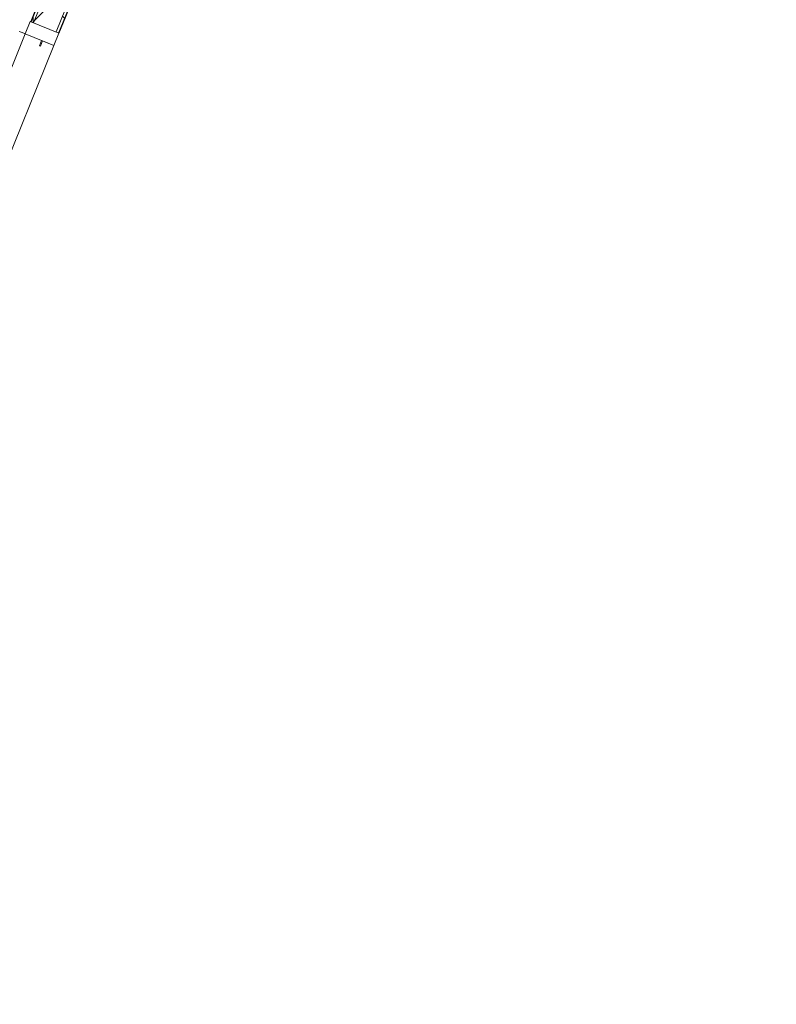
# Model space of a CAD drawing. Header units: millimetres. Extents: x 1512 to 2105, y 794 to 1149.
# Tile 32 of 256: x 1631.18 to 1633.68, y 857.13 to 860.38. Entities that reach past the tile are written whole.
import ezdxf

# ---------------------------------------------------------------- set-up
doc = ezdxf.new("R2010")
doc.units = ezdxf.units.MM
for name, color, linetype, lineweight in [('A-DOOR', 31, 'Continuous', 9), ('A-WALL', 113, 'Continuous', 9), ('A-WALL-PATT', 111, 'Continuous', 25)]:
    doc.layers.add(name, color=color, linetype=linetype, lineweight=lineweight)

# ---------------------------------------------------------------- blocks, each defined once
blk = doc.blocks.new('5-panel_Bi-fold_external_door_10806 - Type 1-225860-همکف')
at = {"layer": 'A-DOOR'}
for p, q in [((2.581, 0.0737), (2.581, 0.0693)), ((2.581, 0.0693), (2.581, 0.0538)), ((-2.331, 0.0516), (2.581, 0.0516)), ((2.581, 0.0538), (2.581, 0.0516)), ((2.581, 0.0516), (2.581, -0.05)), ((2.625, 0.0516), (2.581, 0.0516)), ((2.581, 0.0516), (2.581, -0.0065)), ((2.625, -0.05), (2.625, 0.0516)), ((2.562, -0.007), (2.562, -0.0097)), ((2.581, -0.0065), (2.5625, -0.0065)), ((2.5625, -0.0102), (2.581, -0.0102)), ((2.581, -0.0102), (2.581, -0.05)), ((-2.331, -0.05), (2.581, -0.05)), ((2.581, -0.05), (2.625, -0.05))]:
    blk.add_line(p, q, dxfattribs=at)
for centre, start, end in [((2.5625, -0.007), 90, 180), ((2.5625, -0.0097), 180, 270)]:
    blk.add_arc(centre, 0.0005, start, end, dxfattribs=at)

msp = doc.modelspace()

# ---------------------------------------------------------------- hatches: boundary and pattern name
at = {"layer": 'A-WALL-PATT', "lineweight": 9}
h = msp.add_hatch(dxfattribs=at)
h.set_pattern_fill('FP_3', color=256, angle=-0.0455, style=0, pattern_type=2)
h.set_pattern_definition([(359.95455, (1750.93185, 866.69626), (0.000119, 0.14999995), []), (89.95455, (1750.93185, 866.69626), (-0.14999995, 0.000119), [])])
h.paths.add_polyline_path([(1628.4739, 853.5647), (1629.3515, 855.7318), (1629.3422, 855.7356), (1628.4645, 853.5681)], flags=0)
h.paths.add_polyline_path([(1631.2282, 860.3663), (1633.6266, 866.2891), (1633.6173, 866.2928), (1631.2189, 860.37)], flags=0)
h = msp.add_hatch(dxfattribs=at)
h.set_pattern_fill('FP_4', color=256, angle=-0.0455, style=0, pattern_type=2)
h.set_pattern_definition([(44.95455, (1750.93185, 866.69626), (-0.10598184, 0.10615013), [])])
h.paths.add_polyline_path([(1628.5491, 853.5373), (1629.4256, 855.7018), (1629.3515, 855.7318), (1628.4739, 853.5647)], flags=0)
h.paths.add_polyline_path([(1631.3023, 860.3362), (1633.6707, 866.1849), (1633.5966, 866.2149), (1631.2282, 860.3663), (1631.2548, 860.3555)], flags=0)
h = msp.add_hatch(dxfattribs=at)
h.set_pattern_fill('FP_2', color=256, angle=-0.0455, style=0, pattern_type=2)
h.set_pattern_definition([(44.95455, (1750.93185, 866.69626), (-0.2119637, 0.21230025), []), (134.95455, (1750.93185, 866.69626), (-0.21230025, -0.2119637), [])])
h.paths.add_polyline_path([(1628.5585, 853.5338), (1629.4349, 855.698), (1629.4256, 855.7018), (1628.5491, 853.5373)], flags=0)
h.paths.add_polyline_path([(1631.3116, 860.3325), (1633.6763, 866.1719), (1633.667, 866.1756), (1631.3023, 860.3362)], flags=0)

# ---------------------------------------------------------------- linework, layer by layer
at = {"layer": 'A-WALL'}
for p, q in [((1633.6266, 866.2891), (1631.2282, 860.3663)), ((1633.6707, 866.1849), (1631.3023, 860.3362))]:
    msp.add_line(p, q, dxfattribs=at)
at = {"layer": 'A-WALL', "lineweight": 25}
for p, q in [((1631.3116, 860.3325), (1633.6763, 866.1719)), ((1632.1948, 862.7799), (1631.2189, 860.37))]:
    msp.add_line(p, q, dxfattribs=at)

# ---------------------------------------------------------------- block references
at = {"layer": 'A-DOOR', "rotation": 67.95454702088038}
msp.add_blockref('5-panel_Bi-fold_external_door_10806 - Type 1-225860-همکف', (1630.28, 857.9182), dxfattribs=at)

doc.saveas('drawing.dxf')
